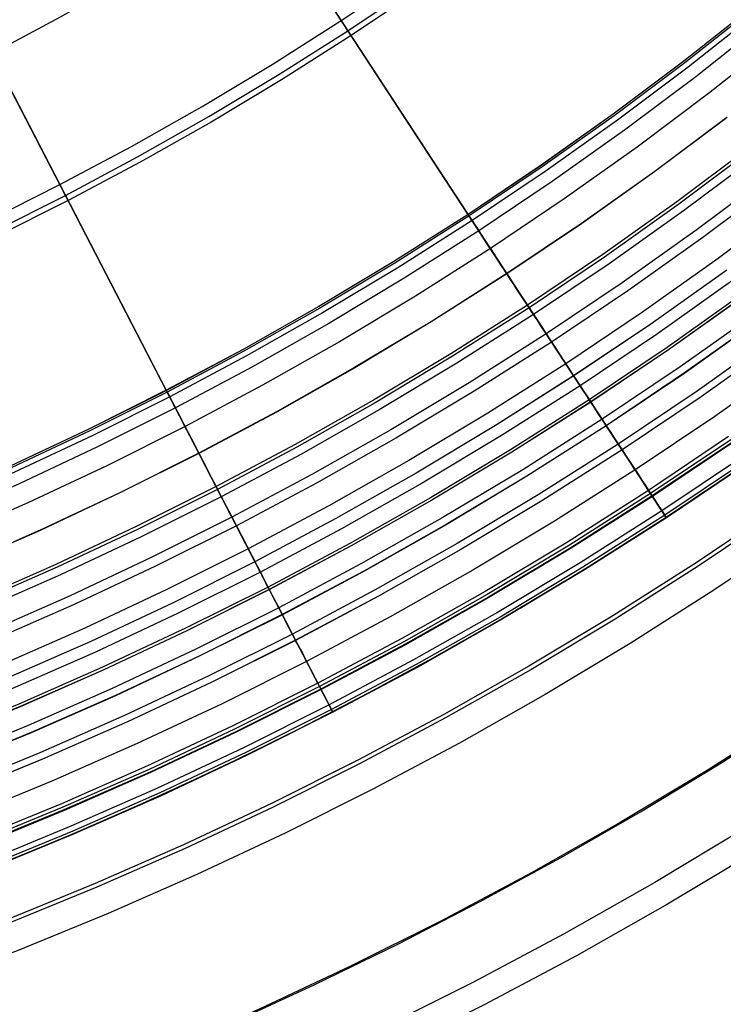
# Model space of a CAD drawing. Header units: millimetres. Extents: x -14 to 488, y -50 to 50.
# Tile 193 of 256: x 384.26 to 388.53, y -22.52 to -16.55. Entities that reach past the tile are written whole.
import ezdxf

# ---------------------------------------------------------------- set-up
doc = ezdxf.new("R2010")
doc.units = ezdxf.units.MM
doc.header["$MEASUREMENT"] = 0
doc.layers.add('Default', color=7, linetype='Continuous')

msp = doc.modelspace()

# ---------------------------------------------------------------- linework, layer by layer
at = {"layer": 'Default'}
for points in [[(388.6812, -13.4005), (388.3382, -13.7348), (387.9867, -14.06), (387.6271, -14.3758), (387.2599, -14.6819), (386.8854, -14.978), (386.5041, -15.2638), (386.1162, -15.5393), (385.7224, -15.804), (385.323, -16.0579), (384.9184, -16.3008), (384.5091, -16.5326), (384.0956, -16.7531), (383.6782, -16.9623), (383.2575, -17.16), (382.834, -17.3463), (382.4079, -17.5211), (381.9799, -17.6845), (381.5503, -17.8364), (381.1196, -17.9769), (380.6882, -18.1061), (380.2565, -18.224), (379.8249, -18.3308)], [(379.5777, -19.3033), (380.0296, -19.2029), (380.4821, -19.091), (380.9347, -18.9673), (381.387, -18.8319), (381.8386, -18.6846), (382.289, -18.5253), (382.7377, -18.3541), (383.1844, -18.1708), (383.6284, -17.9755), (384.0695, -17.7682), (384.507, -17.5489), (384.9406, -17.3177), (385.3697, -17.0747), (385.7939, -16.8201), (386.2126, -16.5539), (386.6255, -16.2763), (387.0321, -15.9875), (387.432, -15.6878), (387.8246, -15.3774), (388.2096, -15.0565), (388.5865, -14.7254)], [(388.6596, -14.8064), (388.2805, -15.1394), (387.8933, -15.4621), (387.4985, -15.7743), (387.0964, -16.0757), (386.6876, -16.3661), (386.2723, -16.6452), (385.8512, -16.9129), (385.4246, -17.169), (384.9931, -17.4133), (384.5571, -17.6458), (384.1171, -17.8663), (383.6736, -18.0748), (383.227, -18.2712), (382.7779, -18.4555), (382.3266, -18.6278), (381.8737, -18.7879), (381.4196, -18.9361), (380.9647, -19.0722), (380.5096, -19.1966), (380.0545, -19.3092), (379.6001, -19.4101)], [(388.7097, -16.4676), (388.2887, -16.8005), (387.8599, -17.1219), (387.4239, -17.4316), (386.9811, -17.7292), (386.532, -18.0147), (386.0771, -18.2878), (385.617, -18.5484), (385.152, -18.7963), (384.6828, -19.0314), (384.2098, -19.2538), (383.7336, -19.4632), (383.2546, -19.6598), (382.7734, -19.8434), (382.2904, -20.0142), (381.8061, -20.1722), (381.3211, -20.3174), (380.8357, -20.45), (380.3505, -20.5701), (379.8658, -20.6777)], [(388.71, -16.468), (388.289, -16.8009), (387.8602, -17.1223), (387.4241, -17.432), (386.9813, -17.7297), (386.5322, -18.0151), (386.0774, -18.2882), (385.6172, -18.5488), (385.1522, -18.7967), (384.683, -19.0319), (384.21, -19.2542), (383.7338, -19.4637), (383.2548, -19.6602), (382.7736, -19.8439), (382.2906, -20.0147), (381.8063, -20.1727), (381.3212, -20.3179), (380.8359, -20.4505), (380.3506, -20.5706), (379.8659, -20.6782)], [(388.71, -16.468), (388.289, -16.8009), (387.8602, -17.1223), (387.4241, -17.432), (386.9813, -17.7297), (386.5322, -18.0151), (386.0774, -18.2882), (385.6172, -18.5488), (385.1522, -18.7967), (384.683, -19.0319), (384.21, -19.2542), (383.7338, -19.4637), (383.2548, -19.6602), (382.7736, -19.8439), (382.2906, -20.0147), (381.8063, -20.1727), (381.3212, -20.3179), (380.8359, -20.4505), (380.3506, -20.5706), (379.8659, -20.6782)], [(388.717, -16.4766), (388.2957, -16.8097), (387.8667, -17.1313), (387.4305, -17.4411), (386.9874, -17.739), (386.5381, -18.0246), (386.083, -18.2978), (385.6225, -18.5585), (385.1573, -18.8066), (384.6879, -19.0419), (384.2146, -19.2643), (383.7381, -19.4739), (383.2589, -19.6706), (382.7774, -19.8543), (382.2941, -20.0252), (381.8096, -20.1833), (381.3243, -20.3286), (380.8387, -20.4612), (380.3531, -20.5814), (379.8682, -20.6891)], [(388.717, -16.4766), (388.2957, -16.8097), (387.8667, -17.1313), (387.4305, -17.4411), (386.9874, -17.739), (386.5381, -18.0246), (386.083, -18.2978), (385.6225, -18.5585), (385.1573, -18.8066), (384.6879, -19.0419), (384.2146, -19.2643), (383.7381, -19.4739), (383.2589, -19.6706), (382.7774, -19.8543), (382.2941, -20.0252), (381.8096, -20.1833), (381.3243, -20.3286), (380.8387, -20.4612), (380.3531, -20.5814), (379.8682, -20.6891)], [(388.7381, -16.5025), (388.3161, -16.8362), (387.8864, -17.1583), (387.4495, -17.4686), (387.0057, -17.7669), (386.5556, -18.053), (386.0998, -18.3267), (385.6386, -18.5878), (385.1727, -18.8363), (384.7025, -19.0719), (384.2285, -19.2948), (383.7512, -19.5047), (383.2712, -19.7016), (382.7889, -19.8857), (382.3049, -20.0568), (381.8196, -20.2152), (381.3335, -20.3607), (380.8471, -20.4936), (380.3608, -20.6139), (379.8751, -20.7218)], [(388.7381, -16.5025), (388.3161, -16.8362), (387.8864, -17.1583), (387.4495, -17.4686), (387.0057, -17.7669), (386.5556, -18.053), (386.0998, -18.3267), (385.6386, -18.5878), (385.1727, -18.8363), (384.7025, -19.0719), (384.2285, -19.2948), (383.7512, -19.5047), (383.2712, -19.7016), (382.7889, -19.8857), (382.3049, -20.0568), (381.8196, -20.2152), (381.3335, -20.3607), (380.8471, -20.4936), (380.3608, -20.6139), (379.8751, -20.7218)], [(388.7849, -16.5602), (388.3614, -16.8951), (387.9302, -17.2183), (387.4917, -17.5297), (387.0464, -17.8291), (386.5947, -18.1162), (386.1372, -18.3909), (385.6744, -18.653), (385.2068, -18.9023), (384.7349, -19.1388), (384.2592, -19.3624), (383.7803, -19.573), (383.2985, -19.7707), (382.8146, -19.9554), (382.3288, -20.1272), (381.8418, -20.2861), (381.3539, -20.4321), (380.8658, -20.5655), (380.3778, -20.6862), (379.8903, -20.7945)], [(388.7849, -16.5602), (388.3614, -16.8951), (387.9302, -17.2183), (387.4917, -17.5297), (387.0464, -17.8291), (386.5947, -18.1162), (386.1372, -18.3909), (385.6744, -18.653), (385.2068, -18.9023), (384.7349, -19.1388), (384.2592, -19.3624), (383.7803, -19.573), (383.2985, -19.7707), (382.8146, -19.9554), (382.3288, -20.1272), (381.8418, -20.2861), (381.3539, -20.4321), (380.8658, -20.5655), (380.3778, -20.6862), (379.8903, -20.7945)], [(388.8655, -16.6595), (388.4395, -16.9964), (388.0056, -17.3216), (387.5644, -17.635), (387.1163, -17.9362), (386.6619, -18.225), (386.2017, -18.5014), (385.736, -18.765), (385.2656, -19.0159), (384.7908, -19.2538), (384.3122, -19.4788), (383.8303, -19.6908), (383.3456, -19.8896), (382.8587, -20.0755), (382.3699, -20.2483), (381.8799, -20.4082), (381.3891, -20.5551), (380.898, -20.6893), (380.407, -20.8108), (379.9166, -20.9197)], [(388.8655, -16.6595), (388.4395, -16.9964), (388.0056, -17.3216), (387.5644, -17.635), (387.1163, -17.9362), (386.6619, -18.225), (386.2017, -18.5014), (385.736, -18.765), (385.2656, -19.0159), (384.7908, -19.2538), (384.3122, -19.4788), (383.8303, -19.6908), (383.3456, -19.8896), (382.8587, -20.0755), (382.3699, -20.2483), (381.8799, -20.4082), (381.3891, -20.5551), (380.898, -20.6893), (380.407, -20.8108), (379.9166, -20.9197)], [(388.5506, -17.1407), (388.113, -17.4688), (387.668, -17.7848), (387.216, -18.0886), (386.7577, -18.38), (386.2934, -18.6587), (385.8237, -18.9247), (385.3492, -19.1777), (384.8703, -19.4177), (384.3876, -19.6446), (383.9015, -19.8584), (383.4127, -20.059), (382.9215, -20.2464), (382.4286, -20.4208), (381.9343, -20.582), (381.4392, -20.7302), (380.9439, -20.8655), (380.4486, -20.9881), (379.954, -21.098)], [(388.5506, -17.1407), (388.113, -17.4688), (387.668, -17.7848), (387.216, -18.0886), (386.7577, -18.38), (386.2934, -18.6587), (385.8237, -18.9247), (385.3492, -19.1777), (384.8703, -19.4177), (384.3876, -19.6446), (383.9015, -19.8584), (383.4127, -20.059), (382.9215, -20.2464), (382.4286, -20.4208), (381.9343, -20.582), (381.4392, -20.7302), (380.9439, -20.8655), (380.4486, -20.9881), (379.954, -21.098)], [(388.5514, -17.1418), (388.1137, -17.4698), (387.6687, -17.7859), (387.2167, -18.0897), (386.7584, -18.3811), (386.2941, -18.6598), (385.8244, -18.9258), (385.3498, -19.1789), (384.8709, -19.4189), (384.3881, -19.6458), (383.902, -19.8596), (383.4132, -20.0602), (382.922, -20.2477), (382.429, -20.422), (381.9347, -20.5832), (381.4396, -20.7315), (380.9442, -20.8668), (380.4489, -20.9894), (379.9542, -21.0993)], [(388.6898, -17.3215), (388.2475, -17.6531), (387.7977, -17.9725), (387.3409, -18.2796), (386.8776, -18.5741), (386.4084, -18.8558), (385.9337, -19.1246), (385.454, -19.3804), (384.97, -19.623), (384.4821, -19.8523), (383.9908, -20.0684), (383.4967, -20.2712), (383.0002, -20.4606), (382.502, -20.6368), (382.0024, -20.7998), (381.502, -20.9496), (381.0013, -21.0864), (380.5007, -21.2102), (380.0008, -21.3213), (379.5018, -21.4198)], [(388.6898, -17.3215), (388.2475, -17.6531), (387.7977, -17.9725), (387.3409, -18.2796), (386.8776, -18.5741), (386.4084, -18.8558), (385.9337, -19.1246), (385.454, -19.3804), (384.97, -19.623), (384.4821, -19.8523), (383.9908, -20.0684), (383.4967, -20.2712), (383.0002, -20.4606), (382.502, -20.6368), (382.0024, -20.7998), (381.502, -20.9496), (381.0013, -21.0864), (380.5007, -21.2102), (380.0008, -21.3213), (379.5018, -21.4198)], [(388.7011, -17.3362), (388.2584, -17.6681), (387.8082, -17.9878), (387.351, -18.2951), (386.8873, -18.5899), (386.4177, -18.8718), (385.9426, -19.1409), (385.4625, -19.3968), (384.9781, -19.6396), (384.4897, -19.8692), (383.998, -20.0854), (383.5035, -20.2884), (383.0066, -20.478), (382.5079, -20.6543), (382.0079, -20.8175), (381.5071, -20.9674), (381.006, -21.1043), (380.505, -21.2283), (380.0046, -21.3394), (379.5052, -21.438)], [(388.7317, -17.3759), (388.2879, -17.7085), (387.8367, -18.029), (387.3784, -18.3371), (386.9137, -18.6325), (386.4429, -18.9151), (385.9667, -19.1848), (385.4855, -19.4414), (385, -19.6847), (384.5105, -19.9148), (384.0176, -20.1316), (383.5219, -20.335), (383.0239, -20.5251), (382.5241, -20.7018), (382.0229, -20.8653), (381.5209, -21.0156), (381.0186, -21.1528), (380.5164, -21.2771), (380.0149, -21.3885), (379.5143, -21.4873)], [(388.8171, -17.4869), (388.3705, -17.8217), (387.9163, -18.1443), (387.4551, -18.4543), (386.9873, -18.7517), (386.5135, -19.0361), (386.0342, -19.3076), (385.5499, -19.5658), (385.0611, -19.8107), (384.5685, -20.0423), (384.0724, -20.2605), (383.5735, -20.4652), (383.0722, -20.6565), (382.5691, -20.8344), (382.0647, -20.999), (381.5595, -21.1503), (381.0539, -21.2884), (380.5484, -21.4134), (380.0436, -21.5256), (379.5398, -21.625)], [(388.8527, -17.5332), (388.4049, -17.8688), (387.9495, -18.1923), (387.487, -18.5032), (387.018, -18.8013), (386.5429, -19.0866), (386.0623, -19.3587), (385.5767, -19.6176), (385.0866, -19.8632), (384.5926, -20.0954), (384.0952, -20.3142), (383.595, -20.5195), (383.0924, -20.7113), (382.5879, -20.8897), (382.0821, -21.0547), (381.5755, -21.2064), (381.0686, -21.3449), (380.5618, -21.4702), (380.0556, -21.5827), (379.5504, -21.6824)], [(388.8527, -17.5332), (388.4049, -17.8688), (387.9495, -18.1923), (387.487, -18.5032), (387.018, -18.8013), (386.5429, -19.0866), (386.0623, -19.3587), (385.5767, -19.6176), (385.0866, -19.8632), (384.5926, -20.0954), (384.0952, -20.3142), (383.595, -20.5195), (383.0924, -20.7113), (382.5879, -20.8897), (382.0821, -21.0547), (381.5755, -21.2064), (381.0686, -21.3449), (380.5618, -21.4702), (380.0556, -21.5827), (379.5504, -21.6824)], [(388.9487, -17.6578), (388.4976, -17.9959), (388.0389, -18.3217), (387.5731, -18.6348), (387.1007, -18.9352), (386.6222, -19.2225), (386.1381, -19.4966), (385.6489, -19.7574), (385.1553, -20.0048), (384.6578, -20.2387), (384.1568, -20.459), (383.6529, -20.6658), (383.1466, -20.859), (382.6385, -21.0386), (382.1291, -21.2048), (381.6188, -21.3576), (381.1082, -21.4971), (380.5977, -21.6234), (380.0879, -21.7367), (379.5791, -21.8371)], [(388.5496, -18.0671), (388.0891, -18.3942), (387.6214, -18.7086), (387.147, -19.0101), (386.6666, -19.2986), (386.1805, -19.5738), (385.6894, -19.8357), (385.1938, -20.0841), (384.6943, -20.3189), (384.1912, -20.5401), (383.6853, -20.7477), (383.177, -20.9417), (382.6669, -21.1221), (382.1554, -21.289), (381.6431, -21.4424), (381.1304, -21.5824), (380.6179, -21.7092), (380.106, -21.8229), (379.5951, -21.9238)], [(388.5497, -18.0673), (388.0892, -18.3944), (387.6215, -18.7088), (387.1471, -19.0103), (386.6667, -19.2988), (386.1806, -19.574), (385.6895, -19.8359), (385.1939, -20.0843), (384.6944, -20.3191), (384.1913, -20.5403), (383.6854, -20.7479), (383.1771, -20.9419), (382.667, -21.1223), (382.1555, -21.2892), (381.6431, -21.4426), (381.1305, -21.5826), (380.6179, -21.7095), (380.106, -21.8232), (379.5952, -21.924)], [(388.5915, -18.1246), (388.1295, -18.4527), (387.6603, -18.7681), (387.1844, -19.0706), (386.7024, -19.36), (386.2148, -19.6361), (385.7221, -19.8988), (385.2249, -20.148), (384.7237, -20.3836), (384.2191, -20.6056), (383.7115, -20.8138), (383.2016, -21.0085), (382.6898, -21.1894), (382.1766, -21.3568), (381.6626, -21.5107), (381.1483, -21.6512), (380.6341, -21.7784), (380.1205, -21.8925), (379.6081, -21.9937)], [(388.6514, -18.2067), (388.1873, -18.5363), (387.7159, -18.8532), (387.2378, -19.1571), (386.7536, -19.4478), (386.2637, -19.7252), (385.7688, -19.9891), (385.2693, -20.2395), (384.7658, -20.4761), (384.2588, -20.6991), (383.7489, -20.9084), (383.2366, -21.1039), (382.7225, -21.2857), (382.207, -21.4539), (381.6906, -21.6085), (381.1739, -21.7496), (380.6573, -21.8774), (380.1414, -21.992), (379.6266, -22.0936)], [(388.6611, -18.22), (388.1966, -18.5499), (387.7249, -18.867), (387.2465, -19.1711), (386.7619, -19.4621), (386.2717, -19.7396), (385.7763, -20.0038), (385.2765, -20.2543), (384.7726, -20.4911), (384.2653, -20.7143), (383.755, -20.9237), (383.2423, -21.1193), (382.7278, -21.3013), (382.2119, -21.4696), (381.6951, -21.6243), (381.178, -21.7655), (380.6611, -21.8934), (380.1448, -22.0081), (379.6295, -22.1098)], [(388.6615, -18.2205), (388.197, -18.5504), (387.7253, -18.8675), (387.2468, -19.1717), (386.7622, -19.4626), (386.272, -19.7402), (385.7766, -20.0043), (385.2768, -20.2549), (384.7729, -20.4917), (384.2655, -20.7149), (383.7552, -20.9243), (383.2425, -21.1199), (382.728, -21.3019), (382.2121, -21.4702), (381.6953, -21.6249), (381.1782, -21.7662), (380.6613, -21.8941), (380.1449, -22.0088), (379.6297, -22.1105)], [(388.735, -18.3213), (388.2679, -18.653), (387.7935, -18.9719), (387.3124, -19.2778), (386.825, -19.5704), (386.332, -19.8495), (385.8339, -20.1151), (385.3312, -20.3671), (384.8245, -20.6053), (384.3143, -20.8297), (383.8011, -21.0402), (383.2856, -21.237), (382.7681, -21.42), (382.2493, -21.5892), (381.7296, -21.7448), (381.2096, -21.8869), (380.6898, -22.0155), (380.1705, -22.1309), (379.6524, -22.2331)], [(388.7624, -18.3587), (388.2942, -18.6911), (387.8189, -19.0107), (387.3367, -19.3172), (386.8484, -19.6104), (386.3544, -19.8901), (385.8552, -20.1563), (385.3515, -20.4088), (384.8437, -20.6474), (384.3324, -20.8723), (383.8182, -21.0833), (383.3015, -21.2805), (382.783, -21.4639), (382.2631, -21.6335), (381.7424, -21.7894), (381.2213, -21.9317), (380.7003, -22.0606), (380.18, -22.1762), (379.6608, -22.2787)], [(388.7629, -18.3594), (388.2947, -18.6919), (387.8193, -19.0114), (387.3372, -19.3179), (386.8488, -19.6111), (386.3548, -19.8909), (385.8556, -20.1571), (385.3518, -20.4095), (384.844, -20.6482), (384.3328, -20.8731), (383.8185, -21.0841), (383.3018, -21.2813), (382.7833, -21.4647), (382.2634, -21.6343), (381.7426, -21.7902), (381.2215, -21.9325), (380.7005, -22.0614), (380.1802, -22.177), (379.6609, -22.2795)], [(388.8408, -18.4662), (388.3699, -18.8006), (387.8917, -19.1221), (387.4067, -19.4304), (386.9154, -19.7254), (386.4185, -20.0068), (385.9163, -20.2745), (385.4096, -20.5285), (384.8988, -20.7686), (384.3845, -20.9948), (383.8672, -21.2071), (383.3475, -21.4054), (382.8258, -21.5899), (382.3028, -21.7605), (381.779, -21.9173), (381.2548, -22.0605), (380.7308, -22.1902), (380.2073, -22.3065), (379.685, -22.4095)], [(388.8656, -18.5002), (388.3939, -18.8353), (387.9147, -19.1574), (387.4288, -19.4663), (386.9366, -19.7617), (386.4388, -20.0437), (385.9357, -20.3119), (385.428, -20.5664), (384.9162, -20.8069), (384.4009, -21.0336), (383.8827, -21.2462), (383.362, -21.4449), (382.8394, -21.6297), (382.3154, -21.8007), (381.7906, -21.9578), (381.2654, -22.1013), (380.7404, -22.2312), (380.216, -22.3477), (379.6927, -22.451)], [(388.8661, -18.5008), (388.3943, -18.8359), (387.9151, -19.158), (387.4292, -19.4669), (386.937, -19.7624), (386.4391, -20.0443), (385.936, -20.3126), (385.4283, -20.567), (384.9165, -20.8076), (384.4012, -21.0342), (383.883, -21.2469), (383.3622, -21.4456), (382.8396, -21.6304), (382.3156, -21.8014), (381.7908, -21.9585), (381.2656, -22.102), (380.7406, -22.2319), (380.2161, -22.3484), (379.6928, -22.4517)], [(388.9512, -18.6175), (388.4764, -18.9547), (387.9942, -19.2789), (387.5051, -19.5898), (387.0098, -19.8872), (386.5087, -20.1709), (386.0024, -20.4409), (385.4914, -20.697), (384.9763, -20.9391), (384.4577, -21.1672), (383.9361, -21.3812), (383.4121, -21.5812), (382.8861, -21.7672), (382.3587, -21.9392), (381.8305, -22.0974), (381.302, -22.2418), (380.7736, -22.3725), (380.2458, -22.4898), (379.7191, -22.5937)], [(388.5608, -19.077), (388.0755, -19.4032), (387.5832, -19.7162), (387.0846, -20.0155), (386.5802, -20.3011), (386.0706, -20.5729), (385.5563, -20.8306), (385.0378, -21.0743), (384.5158, -21.3039), (383.9908, -21.5194), (383.4633, -21.7207), (382.9339, -21.9079), (382.4031, -22.081), (381.8714, -22.2402), (381.3394, -22.3856), (380.8075, -22.5172), (380.2763, -22.6352), (379.7461, -22.7398)], [(388.5738, -19.0957), (388.0879, -19.4223), (387.5952, -19.7355), (387.0961, -20.0351), (386.5912, -20.321), (386.081, -20.5931), (385.5662, -20.8511), (385.0473, -21.095), (384.5247, -21.3248), (383.9992, -21.5405), (383.4712, -21.742), (382.9412, -21.9294), (382.4099, -22.1027), (381.8777, -22.2621), (381.3451, -22.4076), (380.8127, -22.5393), (380.2809, -22.6574), (379.7503, -22.7622)], [(388.5839, -19.1103), (388.0976, -19.4371), (387.6045, -19.7506), (387.105, -20.0505), (386.5997, -20.3366), (386.0892, -20.6088), (385.574, -20.8671), (385.0546, -21.1112), (384.5317, -21.3412), (384.0057, -21.557), (383.4773, -21.7587), (382.9469, -21.9462), (382.4152, -22.1197), (381.8826, -22.2792), (381.3496, -22.4248), (380.8168, -22.5566), (380.2846, -22.6748), (379.7535, -22.7796)], [(388.584, -19.1104), (388.0978, -19.4373), (387.6046, -19.7508), (387.1051, -20.0507), (386.5998, -20.3368), (386.0893, -20.609), (385.5741, -20.8672), (385.0547, -21.1114), (384.5318, -21.3414), (384.0058, -21.5572), (383.4774, -21.7589), (382.947, -21.9464), (382.4152, -22.1199), (381.8826, -22.2794), (381.3496, -22.425), (380.8168, -22.5568), (380.2846, -22.675), (379.7535, -22.7798)], [(388.5857, -19.1129), (388.0994, -19.4398), (387.6062, -19.7533), (387.1067, -20.0533), (386.6013, -20.3394), (386.0907, -20.6117), (385.5754, -20.8699), (385.0559, -21.1141), (384.5329, -21.3441), (384.0069, -21.56), (383.4784, -21.7617), (382.948, -21.9493), (382.4161, -22.1228), (381.8834, -22.2823), (381.3504, -22.4279), (380.8175, -22.5597), (380.2852, -22.678), (379.7541, -22.7828)], [(388.645, -19.1988), (388.1565, -19.5272), (387.6611, -19.8421), (387.1592, -20.1434), (386.6515, -20.4309), (386.1386, -20.7044), (385.6209, -20.9638), (385.0991, -21.2091), (384.5737, -21.4402), (384.0453, -21.657), (383.5144, -21.8596), (382.9815, -22.0481), (382.4473, -22.2223), (381.9122, -22.3826), (381.3767, -22.5288), (380.8413, -22.6613), (380.3066, -22.7801), (379.7731, -22.8854)], [(388.6633, -19.2252), (388.1741, -19.554), (387.6779, -19.8694), (387.1754, -20.1711), (386.667, -20.459), (386.1534, -20.7329), (385.635, -20.9927), (385.1124, -21.2383), (384.5863, -21.4697), (384.0571, -21.6869), (383.5255, -21.8898), (382.9919, -22.0785), (382.4569, -22.253), (381.921, -22.4135), (381.3848, -22.5599), (380.8487, -22.6926), (380.3132, -22.8115), (379.7789, -22.917)], [(388.6725, -19.2385), (388.1829, -19.5676), (387.6864, -19.8832), (387.1836, -20.1851), (386.6748, -20.4732), (386.1608, -20.7473), (385.642, -21.0073), (385.1191, -21.2531), (384.5926, -21.4846), (384.0631, -21.7019), (383.5311, -21.905), (382.9971, -22.0938), (382.4617, -22.2684), (381.9254, -22.429), (381.3888, -22.5756), (380.8524, -22.7083), (380.3166, -22.8274), (379.7819, -22.9329)], [(388.6725, -19.2385), (388.1829, -19.5676), (387.6864, -19.8832), (387.1835, -20.1851), (386.6748, -20.4732), (386.1608, -20.7473), (385.642, -21.0073), (385.1191, -21.2531), (384.5926, -21.4846), (384.0631, -21.7019), (383.5311, -21.905), (382.9971, -22.0938), (382.4617, -22.2684), (381.9254, -22.429), (381.3888, -22.5756), (380.8524, -22.7083), (380.3166, -22.8274), (379.7819, -22.9329)], [(388.6731, -19.2394), (388.1835, -19.5685), (387.687, -19.8841), (387.1841, -20.1861), (386.6753, -20.4742), (386.1613, -20.7483), (385.6425, -21.0082), (385.1196, -21.2541), (384.5931, -21.4856), (384.0635, -21.7029), (383.5314, -21.906), (382.9974, -22.0948), (382.462, -22.2695), (381.9257, -22.4301), (381.3891, -22.5766), (380.8526, -22.7094), (380.3168, -22.8284), (379.7821, -22.934)], [(388.6733, -19.2396), (388.1837, -19.5687), (387.6872, -19.8844), (387.1842, -20.1863), (386.6755, -20.4744), (386.1614, -20.7485), (385.6426, -21.0085), (385.1197, -21.2543), (384.5932, -21.4859), (384.0636, -21.7032), (383.5315, -21.9062), (382.9975, -22.0951), (382.4621, -22.2697), (381.9258, -22.4303), (381.3892, -22.5769), (380.8527, -22.7096), (380.3168, -22.8287), (379.7821, -22.9342)], [(388.6737, -19.2402), (388.1841, -19.5694), (387.6875, -19.885), (387.1846, -20.1869), (386.6758, -20.475), (386.1618, -20.7492), (385.643, -21.0092), (385.12, -21.255), (384.5935, -21.4866), (384.0639, -21.7039), (383.5318, -21.907), (382.9978, -22.0958), (382.4623, -22.2705), (381.926, -22.431), (381.3894, -22.5776), (380.8529, -22.7104), (380.317, -22.8294), (379.7822, -22.935)], [(379.8289, -22.9229), (380.3758, -22.8137), (380.9199, -22.6912), (381.4608, -22.5556), (381.9983, -22.4069), (382.5019, -22.2547), (383.0018, -22.091), (383.4979, -21.9159), (383.9898, -21.7295), (384.4774, -21.532), (384.9603, -21.3233), (385.4383, -21.1037), (385.9111, -20.8732), (386.3786, -20.6319), (386.8404, -20.38), (387.2963, -20.1176), (387.7461, -19.8448), (388.1896, -19.5619), (388.6264, -19.2689)], [(379.8289, -22.9229), (380.3758, -22.8137), (380.9199, -22.6912), (381.4608, -22.5556), (381.9983, -22.4069), (382.5019, -22.2547), (383.0018, -22.091), (383.4979, -21.9159), (383.9898, -21.7295), (384.4774, -21.532), (384.9603, -21.3233), (385.4383, -21.1037), (385.9111, -20.8732), (386.3786, -20.6319), (386.8404, -20.38), (387.2963, -20.1176), (387.7461, -19.8448), (388.1896, -19.5619), (388.6264, -19.2689)], [(388.8598, -19.5096), (388.3633, -19.8434), (387.8596, -20.1635), (387.3495, -20.4698), (386.8335, -20.762), (386.3121, -21.04), (385.786, -21.3037), (385.2556, -21.553), (384.7215, -21.7879), (384.1844, -22.0083), (383.6447, -22.2143), (383.1031, -22.4058), (382.5601, -22.5829), (382.0161, -22.7458), (381.4718, -22.8945), (380.9277, -23.0291), (380.3842, -23.1499), (379.8418, -23.2569)], [(388.8736, -19.5295), (388.3765, -19.8637), (387.8724, -20.1841), (387.3617, -20.4907), (386.8452, -20.7832), (386.3233, -21.0615), (385.7965, -21.3255), (385.2656, -21.575), (384.731, -21.8102), (384.1933, -22.0308), (383.6531, -22.237), (383.1109, -22.4287), (382.5673, -22.606), (382.0228, -22.7691), (381.4779, -22.9179), (380.9332, -23.0527), (380.3891, -23.1736), (379.8462, -23.2807)], [(388.8736, -19.5295), (388.3765, -19.8637), (387.8724, -20.1841), (387.3617, -20.4907), (386.8452, -20.7832), (386.3233, -21.0615), (385.7965, -21.3255), (385.2656, -21.575), (384.731, -21.8102), (384.1933, -22.0308), (383.6531, -22.237), (383.1109, -22.4287), (382.5673, -22.606), (382.0228, -22.7691), (381.4779, -22.9179), (380.9332, -23.0527), (380.3891, -23.1736), (379.8462, -23.2807)], [(388.9724, -19.6725), (388.4716, -20.0091), (387.9637, -20.332), (387.4493, -20.6408), (386.9289, -20.9355), (386.4031, -21.2159), (385.8724, -21.4818), (385.3375, -21.7333), (384.799, -21.9701), (384.2573, -22.1924), (383.713, -22.4001), (383.1668, -22.5933), (382.6192, -22.7719), (382.0706, -22.9362), (381.5217, -23.0861), (380.9729, -23.2219), (380.4248, -23.3437), (379.8778, -23.4516)], [(388.9639, -20.7621), (388.4366, -21.0973), (387.9025, -21.4179), (387.3622, -21.7239), (386.8162, -22.015), (386.2653, -22.2911), (385.71, -22.5521), (385.1508, -22.798), (384.5884, -23.0288), (384.0234, -23.2445), (383.4562, -23.445), (382.8877, -23.6305), (382.3181, -23.801), (381.7482, -23.9567), (381.1785, -24.0977), (380.6094, -24.2241), (380.0415, -24.3362), (379.4753, -24.4341)], [(379.5093, -24.4353), (380.093, -24.3333), (380.674, -24.2172), (381.252, -24.0871), (381.8267, -23.943), (382.3977, -23.7851), (382.9327, -23.6234), (383.4638, -23.4495), (383.9908, -23.2635), (384.5135, -23.0655), (385.0314, -22.8556), (385.5445, -22.6339), (386.0523, -22.4006), (386.5546, -22.1557), (387.0512, -21.8994), (387.5419, -21.6317), (388.0262, -21.353), (388.5041, -21.0632), (388.9752, -20.7626)], [(379.5093, -24.4353), (380.093, -24.3333), (380.674, -24.2172), (381.252, -24.0871), (381.8267, -23.943), (382.3977, -23.7851), (382.9327, -23.6234), (383.4638, -23.4495), (383.9908, -23.2635), (384.5135, -23.0655), (385.0314, -22.8556), (385.5445, -22.6339), (386.0523, -22.4006), (386.5546, -22.1557), (387.0512, -21.8994), (387.5419, -21.6317), (388.0262, -21.353), (388.5041, -21.0632), (388.9752, -20.7626)], [(388.6574, -21.4546), (388.1141, -21.7808), (387.5645, -22.092), (387.0092, -22.3881), (386.4488, -22.669), (385.8839, -22.9345), (385.3151, -23.1847), (384.743, -23.4194), (384.1683, -23.6388), (383.5914, -23.8428), (383.013, -24.0314), (382.4337, -24.2049), (381.854, -24.3633), (381.2745, -24.5066), (380.6956, -24.6352), (380.118, -24.7492), (379.542, -24.8488)], [(388.7377, -21.5846), (388.1911, -21.9128), (387.6381, -22.2259), (387.0794, -22.5239), (386.5155, -22.8064), (385.9472, -23.0736), (385.3749, -23.3253), (384.7993, -23.5615), (384.221, -23.7822), (383.6406, -23.9874), (383.0586, -24.1773), (382.4758, -24.3518), (381.8925, -24.5111), (381.3094, -24.6554), (380.727, -24.7848), (380.1458, -24.8995), (379.5663, -24.9997)], [(388.7377, -21.5846), (388.1911, -21.9128), (387.6381, -22.2259), (387.0794, -22.5238), (386.5155, -22.8064), (385.9472, -23.0736), (385.3749, -23.3253), (384.7993, -23.5615), (384.221, -23.7822), (383.6406, -23.9874), (383.0586, -24.1773), (382.4758, -24.3518), (381.8925, -24.5111), (381.3094, -24.6554), (380.727, -24.7848), (380.1458, -24.8995), (379.5663, -24.9997)]]:
    msp.add_lwpolyline(points, dxfattribs=at)
at = {"layer": 'Default', "extrusion": (0.836996, 0.54721, 0)}
msp.add_lwpolyline([(-225.3039, 167.9005), (-225.3037, 167.9027), (-225.3034, 167.9049), (-225.3031, 167.9071), (-225.3027, 167.9094), (-225.3022, 167.9116), (-225.3017, 167.9139), (-225.3012, 167.9161), (-225.3005, 167.9184), (-225.2999, 167.9207), (-225.2991, 167.9229), (-225.2983, 167.9252), (-225.2975, 167.9275), (-225.2965, 167.9297), (-225.2956, 167.932), (-225.2945, 167.9342), (-225.2934, 167.9364), (-225.2923, 167.9386), (-225.291, 167.9408), (-225.2898, 167.943), (-225.2884, 167.9451), (-225.287, 167.9472), (-225.2856, 167.9493), (-225.284, 167.9513), (-225.2825, 167.9534), (-225.2808, 167.9553), (-225.2792, 167.9573), (-225.2774, 167.9592), (-225.2756, 167.9611), (-225.2738, 167.9629), (-225.2719, 167.9646), (-225.27, 167.9664), (-225.268, 167.968), (-225.266, 167.9697), (-225.2639, 167.9712), (-225.2618, 167.9727), (-225.2597, 167.9742), (-225.2575, 167.9756), (-225.2553, 167.9769), (-225.2531, 167.9782), (-225.2509, 167.9794), (-225.2486, 167.9806), (-225.2463, 167.9817), (-225.2439, 167.9827), (-225.2416, 167.9837), (-225.2393, 167.9846), (-225.2369, 167.9855), (-225.2345, 167.9862), (-225.2321, 167.987), (-225.2297, 167.9876), (-225.2274, 167.9882), (-225.225, 167.9887), (-225.2226, 167.9892), (-225.2202, 167.9896), (-225.2178, 167.99), (-225.2155, 167.9903), (-225.2131, 167.9905), (-225.2107, 167.9907), (-225.2084, 167.9908), (-225.2061, 167.9909), (-225.2038, 167.9909), (-225.2015, 167.9908), (-225.1993, 167.9908), (-225.197, 167.9906), (-225.1948, 167.9904)], dxfattribs=at)
at = {"layer": 'Default', "extrusion": (0.888284, 0.459295, 0)}
msp.add_lwpolyline([(-192.2995, 167.9005), (-192.2993, 167.9027), (-192.299, 167.9049), (-192.2986, 167.9071), (-192.2982, 167.9094), (-192.2978, 167.9116), (-192.2973, 167.9139), (-192.2967, 167.9161), (-192.2961, 167.9184), (-192.2954, 167.9207), (-192.2947, 167.9229), (-192.2939, 167.9252), (-192.293, 167.9275), (-192.2921, 167.9297), (-192.2911, 167.932), (-192.2901, 167.9342), (-192.289, 167.9364), (-192.2878, 167.9386), (-192.2866, 167.9408), (-192.2853, 167.943), (-192.284, 167.9451), (-192.2826, 167.9472), (-192.2811, 167.9493), (-192.2796, 167.9513), (-192.278, 167.9534), (-192.2764, 167.9553), (-192.2747, 167.9573), (-192.273, 167.9592), (-192.2712, 167.9611), (-192.2694, 167.9629), (-192.2675, 167.9646), (-192.2656, 167.9664), (-192.2636, 167.968), (-192.2616, 167.9697), (-192.2595, 167.9712), (-192.2574, 167.9727), (-192.2553, 167.9742), (-192.2531, 167.9756), (-192.2509, 167.9769), (-192.2487, 167.9782), (-192.2464, 167.9794), (-192.2441, 167.9806), (-192.2418, 167.9817), (-192.2395, 167.9827), (-192.2372, 167.9837), (-192.2348, 167.9846), (-192.2325, 167.9855), (-192.2301, 167.9862), (-192.2277, 167.987), (-192.2253, 167.9876), (-192.2229, 167.9882), (-192.2205, 167.9887), (-192.2181, 167.9892), (-192.2158, 167.9896), (-192.2134, 167.99), (-192.211, 167.9903), (-192.2087, 167.9905), (-192.2063, 167.9907), (-192.204, 167.9908), (-192.2017, 167.9909), (-192.1994, 167.9909), (-192.1971, 167.9908), (-192.1948, 167.9908), (-192.1926, 167.9906), (-192.1904, 167.9904)], dxfattribs=at)
at = {"layer": 'Default', "extrusion": (0.893802, 0.448463, 0)}
for points in [[(-191.7233, 22.4213), (-191.7236, 22.3872), (-191.7247, 22.3528), (-191.7265, 22.3181), (-191.7291, 22.2832), (-191.7324, 22.248), (-191.7365, 22.2127), (-191.7415, 22.1772), (-191.7472, 22.1416), (-191.7538, 22.1058), (-191.7612, 22.07), (-191.7695, 22.0342), (-191.7786, 21.9983), (-191.7887, 21.9625), (-191.7996, 21.9267), (-191.8113, 21.891), (-191.824, 21.8554), (-191.8376, 21.82), (-191.852, 21.7848), (-191.8673, 21.7499), (-191.8836, 21.7152), (-191.9007, 21.6809), (-191.9186, 21.6469), (-191.9375, 21.6133), (-191.9571, 21.5801), (-191.9777, 21.5474), (-191.999, 21.5151), (-192.0212, 21.4834), (-192.0442, 21.4523), (-192.0679, 21.4218), (-192.0924, 21.392), (-192.1176, 21.3628), (-192.1435, 21.3343), (-192.1701, 21.3065), (-192.1974, 21.2795), (-192.2253, 21.2532), (-192.2537, 21.2278), (-192.2828, 21.2032), (-192.3123, 21.1794), (-192.3424, 21.1566), (-192.373, 21.1346), (-192.4039, 21.1135), (-192.4353, 21.0933), (-192.467, 21.074), (-192.4991, 21.0557), (-192.5315, 21.0383), (-192.5641, 21.0219), (-192.5969, 21.0064), (-192.63, 20.9919), (-192.6632, 20.9783), (-192.6965, 20.9657), (-192.7299, 20.9541), (-192.7633, 20.9433), (-192.7968, 20.9335), (-192.8303, 20.9247), (-192.8637, 20.9167), (-192.897, 20.9096), (-192.9303, 20.9035), (-192.9634, 20.8982), (-192.9964, 20.8938), (-193.0292, 20.8902), (-193.0618, 20.8874), (-193.0942, 20.8855), (-193.1263, 20.8844), (-193.1581, 20.884), (-193.19, 20.8844), (-193.2221, 20.8855), (-193.2545, 20.8874), (-193.2871, 20.8902), (-193.3199, 20.8938), (-193.3528, 20.8982), (-193.386, 20.9035), (-193.4192, 20.9096), (-193.4526, 20.9167), (-193.486, 20.9247), (-193.5195, 20.9335), (-193.553, 20.9433), (-193.5864, 20.9541), (-193.6198, 20.9657), (-193.6531, 20.9783), (-193.6863, 20.9919), (-193.7194, 21.0064), (-193.7522, 21.0219), (-193.7848, 21.0383), (-193.8172, 21.0557), (-193.8492, 21.074), (-193.881, 21.0933), (-193.9124, 21.1135), (-193.9433, 21.1346), (-193.9739, 21.1566), (-194.0039, 21.1794), (-194.0335, 21.2032), (-194.0625, 21.2278), (-194.091, 21.2532), (-194.1189, 21.2795), (-194.1462, 21.3065), (-194.1728, 21.3343), (-194.1987, 21.3628), (-194.2239, 21.392), (-194.2484, 21.4218), (-194.2721, 21.4523), (-194.2951, 21.4834), (-194.3173, 21.5151), (-194.3386, 21.5474), (-194.3591, 21.5801), (-194.3788, 21.6133), (-194.3977, 21.6469), (-194.4156, 21.6809), (-194.4327, 21.7152), (-194.4489, 21.7499), (-194.4643, 21.7848), (-194.4787, 21.82), (-194.4923, 21.8554), (-194.505, 21.891), (-194.5167, 21.9267), (-194.5276, 21.9625), (-194.5376, 21.9983), (-194.5468, 22.0342), (-194.5551, 22.07), (-194.5625, 22.1058), (-194.5691, 22.1416), (-194.5748, 22.1772), (-194.5798, 22.2127), (-194.5839, 22.248), (-194.5872, 22.2832), (-194.5898, 22.3181), (-194.5916, 22.3528), (-194.5927, 22.3872), (-194.593, 22.4213)], [(-194.593, 22.4213), (-194.5927, 22.4554), (-194.5916, 22.4899), (-194.5898, 22.5245), (-194.5872, 22.5595), (-194.5839, 22.5946), (-194.5798, 22.6299), (-194.5748, 22.6654), (-194.5691, 22.7011), (-194.5625, 22.7368), (-194.5551, 22.7726), (-194.5468, 22.8085), (-194.5376, 22.8443), (-194.5276, 22.8802), (-194.5167, 22.916), (-194.505, 22.9516), (-194.4923, 22.9872), (-194.4787, 23.0226), (-194.4643, 23.0578), (-194.4489, 23.0927), (-194.4327, 23.1274), (-194.4156, 23.1618), (-194.3977, 23.1958), (-194.3788, 23.2294), (-194.3591, 23.2626), (-194.3386, 23.2953), (-194.3173, 23.3275), (-194.2951, 23.3592), (-194.2721, 23.3903), (-194.2484, 23.4208), (-194.2239, 23.4507), (-194.1987, 23.4799), (-194.1728, 23.5084), (-194.1462, 23.5362), (-194.1189, 23.5632), (-194.091, 23.5894), (-194.0625, 23.6148), (-194.0335, 23.6394), (-194.0039, 23.6632), (-193.9739, 23.6861), (-193.9433, 23.7081), (-193.9124, 23.7292), (-193.881, 23.7493), (-193.8492, 23.7686), (-193.8172, 23.7869), (-193.7848, 23.8043), (-193.7522, 23.8207), (-193.7194, 23.8362), (-193.6863, 23.8507), (-193.6531, 23.8643), (-193.6198, 23.8769), (-193.5864, 23.8886), (-193.553, 23.8993), (-193.5195, 23.9091), (-193.486, 23.918), (-193.4526, 23.9259), (-193.4192, 23.933), (-193.386, 23.9392), (-193.3528, 23.9444), (-193.3199, 23.9489), (-193.2871, 23.9524), (-193.2545, 23.9552), (-193.2221, 23.9571), (-193.19, 23.9583), (-193.1581, 23.9587), (-193.1263, 23.9583), (-193.0942, 23.9571), (-193.0618, 23.9552), (-193.0292, 23.9524), (-192.9964, 23.9489), (-192.9634, 23.9444), (-192.9303, 23.9392), (-192.897, 23.933), (-192.8637, 23.9259), (-192.8303, 23.918), (-192.7968, 23.9091), (-192.7633, 23.8993), (-192.7299, 23.8886), (-192.6965, 23.8769), (-192.6632, 23.8643), (-192.63, 23.8507), (-192.5969, 23.8362), (-192.5641, 23.8207), (-192.5315, 23.8043), (-192.4991, 23.7869), (-192.467, 23.7686), (-192.4353, 23.7493), (-192.4039, 23.7292), (-192.373, 23.7081), (-192.3424, 23.6861), (-192.3123, 23.6632), (-192.2828, 23.6394), (-192.2537, 23.6148), (-192.2253, 23.5894), (-192.1974, 23.5632), (-192.1701, 23.5362), (-192.1435, 23.5084), (-192.1176, 23.4799), (-192.0924, 23.4507), (-192.0679, 23.4208), (-192.0442, 23.3903), (-192.0212, 23.3592), (-191.999, 23.3275), (-191.9777, 23.2953), (-191.9571, 23.2626), (-191.9375, 23.2294), (-191.9186, 23.1958), (-191.9007, 23.1618), (-191.8836, 23.1274), (-191.8673, 23.0927), (-191.852, 23.0578), (-191.8376, 23.0226), (-191.824, 22.9872), (-191.8113, 22.9516), (-191.7996, 22.916), (-191.7887, 22.8802), (-191.7786, 22.8443), (-191.7695, 22.8085), (-191.7612, 22.7726), (-191.7538, 22.7368), (-191.7472, 22.7011), (-191.7415, 22.6654), (-191.7365, 22.6299), (-191.7324, 22.5946), (-191.7291, 22.5595), (-191.7265, 22.5245), (-191.7247, 22.4899), (-191.7236, 22.4554), (-191.7233, 22.4213)]]:
    msp.add_lwpolyline(points, dxfattribs=at)
at = {"layer": 'Default'}
for points in [[(385.1777, -14.9709, 167.8086), (386.6549, -17.2304, 135.9018), (387.3784, -18.3371, 113.236), (387.833, -19.0324, 93.2153), (388.1829, -19.5676, 30.9743), (388.1771, -19.5586, 30.2517), (388.1697, -19.5473, 29.9205), (388.1597, -19.532, 29.6087), (388.1472, -19.513, 29.3157), (388.1326, -19.4906, 29.0412), (388.1161, -19.4653, 28.7845), (388.0978, -19.4373, 28.5452), (388.078, -19.407, 28.3228), (388.0569, -19.3748, 28.1165), (388.0347, -19.3409, 27.9256), (388.0117, -19.3057, 27.7494), (387.988, -19.2695, 27.5871), (387.9639, -19.2326, 27.438), (387.9395, -19.1953, 27.3014), (387.9151, -19.158, 27.1765), (387.8909, -19.1209, 27.0625), (387.8668, -19.0841, 26.9585), (387.843, -19.0476, 26.8631), (387.8193, -19.0114, 26.7753), (387.7959, -18.9756, 26.694), (387.7725, -18.9399, 26.618), (387.749, -18.9039, 26.5461), (387.7253, -18.8675, 26.4772), (387.701, -18.8304, 26.41), (387.6758, -18.7919, 26.3433), (387.4486, -18.4443, 25.7739), (387.4114, -18.3874, 25.6736), (387.3755, -18.3325, 25.5725), (387.3409, -18.2796, 25.4705), (387.3076, -18.2287, 25.3673), (387.2756, -18.1798, 25.2629), (387.2451, -18.133, 25.1573), (387.216, -18.0886, 25.0504), (387.1885, -18.0466, 24.9422), (387.1627, -18.0071, 24.8329), (387.1386, -17.9702, 24.7227), (387.1163, -17.9362, 24.6119), (387.096, -17.905, 24.5007), (387.0775, -17.8768, 24.3897), (387.061, -17.8515, 24.2791), (387.0464, -17.8291, 24.1696), (387.0336, -17.8096, 24.0615), (387.0227, -17.7929, 23.9552), (387.0134, -17.7787, 23.8511), (387.0057, -17.7669, 23.7495), (386.9994, -17.7573, 23.6507), (386.9944, -17.7496, 23.5549), (386.9874, -17.739, 23.3725), (386.9835, -17.733, 23.2024), (386.9811, -17.7292, 22.75), (386.9835, -17.733, 22.2976), (386.9874, -17.739, 22.1275), (386.9944, -17.7496, 21.9451), (386.9994, -17.7573, 21.8493), (387.0057, -17.7669, 21.7505), (387.0134, -17.7787, 21.6489), (387.0227, -17.7929, 21.5448), (387.0336, -17.8096, 21.4385), (387.0464, -17.8291, 21.3304), (387.061, -17.8515, 21.2209), (387.0775, -17.8768, 21.1103), (387.096, -17.905, 20.9993), (387.1163, -17.9362, 20.8881), (387.1386, -17.9702, 20.7773), (387.1627, -18.0071, 20.6671), (387.1885, -18.0466, 20.5578), (387.216, -18.0886, 20.4496), (387.2451, -18.133, 20.3427), (387.2756, -18.1798, 20.2371), (387.3076, -18.2287, 20.1327), (387.3409, -18.2796, 20.0295), (387.3755, -18.3325, 19.9275), (387.4114, -18.3874, 19.8264), (387.4486, -18.4443, 19.7261), (387.6756, -18.7915, 19.1572), (387.7007, -18.8299, 19.0905), (387.7249, -18.867, 19.0234), (387.7486, -18.9033, 18.9545), (387.7721, -18.9392, 18.8826), (387.7954, -18.9749, 18.8065), (387.8189, -19.0107, 18.7251), (387.8425, -19.0469, 18.6371), (387.8664, -19.0834, 18.5415), (387.8905, -19.1202, 18.437), (387.9147, -19.1574, 18.3225), (387.9392, -19.1947, 18.197), (387.9636, -19.2321, 18.0597), (387.9877, -19.269, 17.9098), (388.0115, -19.3053, 17.7466), (388.0345, -19.3406, 17.5693), (388.0567, -19.3745, 17.3773), (388.0778, -19.4068, 17.1698), (388.0976, -19.4371, 16.946), (388.116, -19.4652, 16.7054), (388.1326, -19.4905, 16.4472), (388.1472, -19.5129, 16.1711), (388.1596, -19.532, 15.8763), (388.1697, -19.5473, 15.5623), (388.177, -19.5586, 15.2287), (388.1829, -19.5676, 14.5001), (388.1565, -19.5272, 9.9809), (388.1265, -19.4812, 8.3072), (388.0879, -19.4223, 6.9636), (388.043, -19.3536, 5.9048), (387.9942, -19.2789, 5.0834), (387.969, -19.2404, 4.7466), (387.9435, -19.2014, 4.4491), (387.9177, -19.1619, 4.1831), (387.8659, -19.0826, 3.7196), (387.8408, -19.0442, 3.5233), (387.8166, -19.0073, 3.3511), (387.7935, -18.9719, 3.2022), (387.7717, -18.9385, 3.0758), (387.7513, -18.9074, 2.9701), (387.7417, -18.8928, 2.9244), (387.7326, -18.8788, 2.8831), (387.724, -18.8656, 2.8459), (387.7159, -18.8532, 2.8126), (387.7083, -18.8416, 2.7829), (387.7011, -18.8306, 2.7564), (387.6942, -18.8201, 2.7324), (387.6875, -18.8098, 2.7106), (387.6809, -18.7997, 2.6904), (387.6742, -18.7895, 2.6714), (387.6674, -18.779, 2.6529), (387.6603, -18.7681, 2.6346), (387.6527, -18.7566, 2.6158), (387.6446, -18.7442, 2.5964), (387.6358, -18.7307, 2.576), (387.6259, -18.7156, 2.5542), (387.6149, -18.6988, 2.5308), (387.6026, -18.6799, 2.5055), (387.5731, -18.6348, 2.4477), (387.5411, -18.5858, 2.3882), (387.5109, -18.5396, 2.3355), (387.4964, -18.5175, 2.3116), (387.4823, -18.4959, 2.2891), (387.4685, -18.4749, 2.2681), (387.4551, -18.4543, 2.2484), (387.4419, -18.4342, 2.2299), (387.429, -18.4144, 2.2126), (387.4162, -18.3948, 2.1963), (387.4034, -18.3752, 2.181), (387.3906, -18.3556, 2.1666), (387.3776, -18.3358, 2.1529), (387.3645, -18.3157, 2.1398), (387.351, -18.2951, 2.1272), (387.3372, -18.2739, 2.1151), (387.3228, -18.252, 2.1034), (387.3077, -18.2289, 2.0921), (387.2918, -18.2046, 2.0813), (387.275, -18.1788, 2.0709), (387.2569, -18.1512, 2.061), (387.2375, -18.1216, 2.0515), (387.2167, -18.0897, 2.0424), (387.1943, -18.0554, 2.0338), (387.1701, -18.0184, 2.0259), (387.1441, -17.9786, 2.0187), (387.1161, -17.9357, 2.0124), (387.0859, -17.8896, 2.0073), (387.0535, -17.84, 2.0034), (387.0187, -17.7867, 2.0009), (375.5965, -0.3158, 2)], [(383.6384, -15.8689, 167.8086), (384.8783, -18.2668, 135.9018), (385.4855, -19.4414, 113.236), (385.8671, -20.1793, 93.2153), (386.1608, -20.7473, 30.9743), (386.1559, -20.7377, 30.2517), (386.1497, -20.7258, 29.9205), (386.1413, -20.7095, 29.6087), (386.1308, -20.6893, 29.3157), (386.1186, -20.6656, 29.0412), (386.1047, -20.6387, 28.7845), (386.0893, -20.609, 28.5452), (386.0727, -20.5769, 28.3228), (386.055, -20.5427, 28.1165), (386.0364, -20.5067, 27.9256), (386.0171, -20.4693, 27.7494), (385.9972, -20.4309, 27.5871), (385.977, -20.3917, 27.438), (385.9565, -20.3522, 27.3014), (385.936, -20.3126, 27.1765), (385.9157, -20.2732, 27.0625), (385.8955, -20.2341, 26.9585), (385.8754, -20.1954, 26.8631), (385.8556, -20.1571, 26.7753), (385.8359, -20.119, 26.694), (385.8163, -20.0811, 26.618), (385.7966, -20.043, 26.5461), (385.7766, -20.0043, 26.4772), (385.7563, -19.9649, 26.41), (385.7351, -19.9241, 26.3433), (385.5444, -19.5552, 25.7739), (385.5132, -19.4948, 25.6736), (385.4831, -19.4366, 25.5725), (385.454, -19.3804, 25.4705), (385.4261, -19.3263, 25.3673), (385.3992, -19.2744, 25.2629), (385.3736, -19.2248, 25.1573), (385.3492, -19.1777, 25.0504), (385.3262, -19.1331, 24.9422), (385.3045, -19.0911, 24.8329), (385.2842, -19.052, 24.7227), (385.2656, -19.0159, 24.6119), (385.2485, -18.9828, 24.5007), (385.233, -18.9529, 24.3897), (385.2191, -18.926, 24.2791), (385.2068, -18.9023, 24.1696), (385.1961, -18.8816, 24.0615), (385.1869, -18.8638, 23.9552), (385.1792, -18.8488, 23.8511), (385.1727, -18.8363, 23.7495), (385.1674, -18.8261, 23.6507), (385.1632, -18.8179, 23.5549), (385.1573, -18.8066, 23.3725), (385.1541, -18.8002, 23.2024), (385.152, -18.7963, 22.75), (385.1541, -18.8002, 22.2976), (385.1573, -18.8066, 22.1275), (385.1632, -18.8179, 21.9451), (385.1674, -18.8261, 21.8493), (385.1727, -18.8363, 21.7505), (385.1792, -18.8488, 21.6489), (385.1869, -18.8638, 21.5448), (385.1961, -18.8816, 21.4385), (385.2068, -18.9023, 21.3304), (385.2191, -18.926, 21.2209), (385.233, -18.9529, 21.1103), (385.2485, -18.9828, 20.9993), (385.2656, -19.0159, 20.8881), (385.2842, -19.052, 20.7773), (385.3045, -19.0911, 20.6671), (385.3262, -19.1331, 20.5578), (385.3492, -19.1777, 20.4496), (385.3736, -19.2248, 20.3427), (385.3992, -19.2744, 20.2371), (385.4261, -19.3263, 20.1327), (385.454, -19.3804, 20.0295), (385.4831, -19.4366, 19.9275), (385.5132, -19.4948, 19.8264), (385.5444, -19.5552, 19.7261), (385.7349, -19.9237, 19.1572), (385.756, -19.9644, 19.0905), (385.7763, -20.0038, 19.0234), (385.7963, -20.0423, 18.9545), (385.816, -20.0804, 18.8826), (385.8356, -20.1183, 18.8065), (385.8552, -20.1563, 18.7251), (385.875, -20.1947, 18.6371), (385.8951, -20.2334, 18.5415), (385.9153, -20.2725, 18.437), (385.9357, -20.3119, 18.3225), (385.9562, -20.3516, 18.197), (385.9767, -20.3912, 18.0597), (385.997, -20.4304, 17.9098), (386.0169, -20.4689, 17.7466), (386.0362, -20.5064, 17.5693), (386.0548, -20.5424, 17.3773), (386.0726, -20.5767, 17.1698), (386.0892, -20.6088, 16.946), (386.1046, -20.6386, 16.7054), (386.1185, -20.6655, 16.4472), (386.1308, -20.6893, 16.1711), (386.1412, -20.7095, 15.8763), (386.1497, -20.7257, 15.5623), (386.1558, -20.7377, 15.2287), (386.1608, -20.7473, 14.5001), (386.1386, -20.7044, 9.9809), (386.1134, -20.6556, 8.3072), (386.081, -20.5931, 6.9636), (386.0434, -20.5202, 5.9048), (386.0024, -20.4409, 5.0834), (385.9812, -20.4, 4.7466), (385.9598, -20.3586, 4.4491), (385.9382, -20.3168, 4.1831), (385.8947, -20.2326, 3.7196), (385.8736, -20.1919, 3.5233), (385.8533, -20.1526, 3.3511), (385.8339, -20.1151, 3.2022), (385.8156, -20.0797, 3.0758), (385.7985, -20.0466, 2.9701), (385.7905, -20.0311, 2.9244), (385.7828, -20.0163, 2.8831), (385.7756, -20.0023, 2.8459), (385.7688, -19.9891, 2.8126), (385.7624, -19.9768, 2.7829), (385.7564, -19.9651, 2.7564), (385.7506, -19.9539, 2.7324), (385.745, -19.9431, 2.7106), (385.7394, -19.9323, 2.6904), (385.7338, -19.9215, 2.6714), (385.7281, -19.9104, 2.6529), (385.7221, -19.8988, 2.6346), (385.7158, -19.8866, 2.6158), (385.709, -19.8735, 2.5964), (385.7015, -19.8591, 2.576), (385.6933, -19.8431, 2.5542), (385.684, -19.8253, 2.5308), (385.6737, -19.8052, 2.5055), (385.6489, -19.7574, 2.4477), (385.622, -19.7054, 2.3882), (385.5967, -19.6563, 2.3355), (385.5845, -19.6328, 2.3116), (385.5727, -19.6099, 2.2891), (385.5612, -19.5876, 2.2681), (385.5499, -19.5658, 2.2484), (385.5388, -19.5444, 2.2299), (385.528, -19.5234, 2.2126), (385.5172, -19.5026, 2.1963), (385.5065, -19.4819, 2.181), (385.4957, -19.4611, 2.1666), (385.4849, -19.44, 2.1529), (385.4738, -19.4187, 2.1398), (385.4625, -19.3968, 2.1272), (385.4509, -19.3744, 2.1151), (385.4388, -19.351, 2.1034), (385.4262, -19.3266, 2.0921), (385.4129, -19.3008, 2.0813), (385.3987, -19.2734, 2.0709), (385.3835, -19.2441, 2.061), (385.3673, -19.2126, 2.0515), (385.3498, -19.1789, 2.0424), (385.331, -19.1424, 2.0338), (385.3107, -19.1032, 2.0259), (385.2889, -19.0609, 2.0187), (385.2653, -19.0154, 2.0124), (385.24, -18.9664, 2.0073), (385.2128, -18.9138, 2.0034), (385.1836, -18.8573, 2.0009), (375.5965, -0.3158, 2)], [(379.5974, -19.374, 167.968), (380.0525, -19.2727, 167.968), (380.5051, -19.1606, 167.968), (380.9548, -19.0377, 167.968), (381.4128, -18.9005, 167.968), (381.8673, -18.7521, 167.968), (382.318, -18.5926, 167.968), (382.7647, -18.4221, 167.968), (383.2161, -18.2368, 167.968), (383.6628, -18.0403, 167.968), (384.1044, -17.8326, 167.968), (384.5406, -17.6139, 167.968), (384.978, -17.3806, 167.968), (385.4094, -17.1363, 167.968), (385.8343, -16.8811, 167.968), (386.2527, -16.6151, 167.968), (386.6684, -16.3356, 167.968), (387.0769, -16.0455, 167.968), (387.4777, -15.7449, 167.968), (387.8707, -15.4342, 167.968), (388.2576, -15.1117, 167.968), (388.636, -14.7793, 167.968)]]:
    msp.add_polyline3d(points, dxfattribs=at)

doc.saveas('drawing.dxf')
